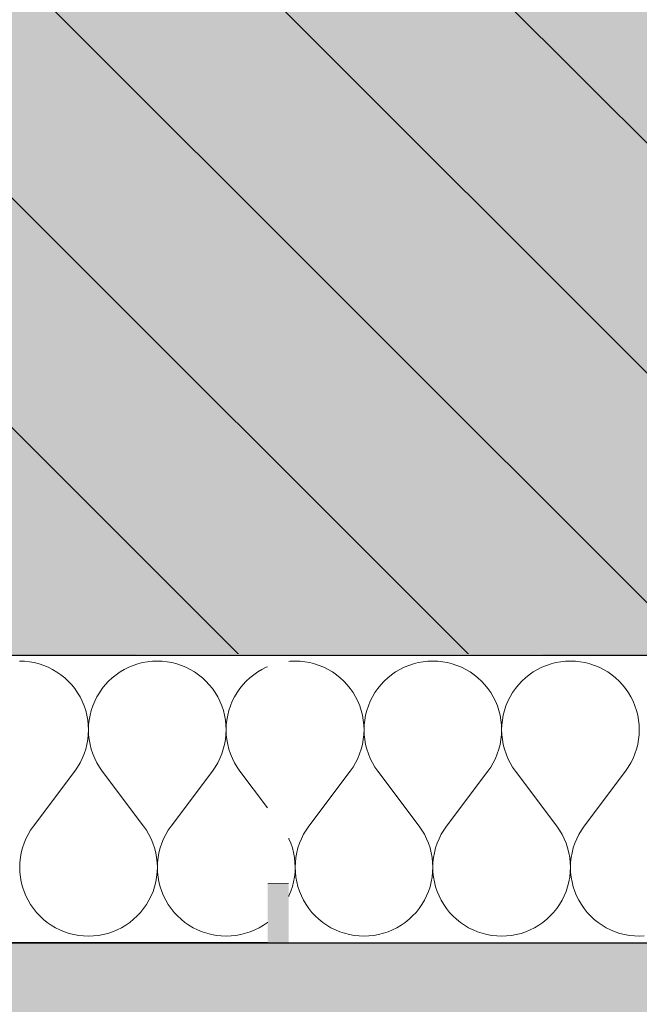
# Model space of a CAD drawing. Header units: millimetres. Extents: x -40276 to 214973, y -147941 to 35228.
# Tile 139 of 256: x -10210 to -9867, y 157 to 703. Entities that reach past the tile are written whole.
import ezdxf

# ---------------------------------------------------------------- set-up
doc = ezdxf.new("R2010")
doc.units = ezdxf.units.MM
doc.header["$MEASUREMENT"] = 0
doc.linetypes.add('Wipeout_Contour', pattern=[1000, 0, -1000])
for name, color, linetype in [('1._POHLED ZÁPADNÍ_2_0_plochy', 7, 'Continuous'), ('1._POHLED ZÁPADNÍ_2_2D prvky - obecné', 7, 'Continuous'), ('1._POHLED ZÁPADNÍ_2_akustické prvky', 7, 'Continuous'), ('1._POHLED ZÁPADNÍ_2_Nové_Výplně – Řezové', 7, 'Continuous'), ('1._POHLED ZÁPADNÍ_2_Výplně – Řezové', 7, 'Continuous')]:
    doc.layers.add(name, color=color, linetype=linetype)

# ---------------------------------------------------------------- blocks, each defined once
blk = doc.blocks.new('*X6', base_point=(-42174.69, -26223.67))
at = {"layer": '1._POHLED ZÁPADNÍ_2_Nové_Výplně – Řezové', "color": 21, "linetype": 'Continuous', "lineweight": 20, "true_color": 0xffaaaa}
for p, q in [((-10206.91, 347.52), (-10209.63, 347.62)), ((-10204.2, 347.23), (-10206.91, 347.52)), ((-10201.53, 346.75), (-10204.2, 347.23)), ((-10198.89, 346.08), (-10201.53, 346.75)), ((-10196.31, 345.22), (-10198.89, 346.08)), ((-10193.79, 344.18), (-10196.31, 345.22)), ((-10191.36, 342.96), (-10193.79, 344.18)), ((-10149.27, 344.19), (-10151.7, 342.97)), ((-10146.75, 345.23), (-10149.27, 344.19)), ((-10144.17, 346.09), (-10146.75, 345.23)), ((-10141.54, 346.77), (-10144.17, 346.09)), ((-10138.86, 347.25), (-10141.54, 346.77)), ((-10136.15, 347.54), (-10138.86, 347.25)), ((-10133.44, 347.64), (-10136.15, 347.54)), ((-10130.72, 347.54), (-10133.44, 347.64)), ((-10128.01, 347.25), (-10130.72, 347.54)), ((-10125.33, 346.77), (-10128.01, 347.25)), ((-10122.7, 346.1), (-10125.33, 346.77)), ((-10120.12, 345.24), (-10122.7, 346.1)), ((-10117.6, 344.2), (-10120.12, 345.24)), ((-10115.17, 342.98), (-10117.6, 344.2)), ((-10073.08, 344.21), (-10075.51, 342.99)), ((-10072.42, 344.49), (-10073.08, 344.21)), ((-10189.02, 341.57), (-10191.36, 342.96)), ((-10186.79, 340.02), (-10189.02, 341.57)), ((-10184.67, 338.31), (-10186.79, 340.02)), ((-10182.68, 336.46), (-10184.67, 338.31)), ((-10158.39, 338.32), (-10160.38, 336.47)), ((-10156.27, 340.03), (-10158.39, 338.32)), ((-10154.04, 341.58), (-10156.27, 340.03)), ((-10151.7, 342.97), (-10154.04, 341.58)), ((-10112.83, 341.59), (-10115.17, 342.98)), ((-10110.6, 340.04), (-10112.83, 341.59)), ((-10108.48, 338.34), (-10110.6, 340.04)), ((-10106.49, 336.48), (-10108.48, 338.34)), ((-10082.2, 338.34), (-10084.19, 336.49)), ((-10080.08, 340.05), (-10082.2, 338.34)), ((-10077.85, 341.61), (-10080.08, 340.05)), ((-10075.51, 342.99), (-10077.85, 341.61)), ((-10180.82, 334.47), (-10182.68, 336.46)), ((-10179.12, 332.35), (-10180.82, 334.47)), ((-10162.23, 334.47), (-10163.94, 332.36)), ((-10160.38, 336.47), (-10162.23, 334.47)), ((-10104.63, 334.49), (-10106.49, 336.48)), ((-10102.93, 332.37), (-10104.63, 334.49)), ((-10086.04, 334.5), (-10087.75, 332.38)), ((-10084.19, 336.49), (-10086.04, 334.5)), ((-10177.57, 330.12), (-10179.12, 332.35)), ((-10176.18, 327.78), (-10177.57, 330.12)), ((-10174.96, 325.34), (-10176.18, 327.78)), ((-10166.87, 327.78), (-10168.09, 325.34)), ((-10165.49, 330.12), (-10166.87, 327.78)), ((-10163.94, 332.36), (-10165.49, 330.12)), ((-10101.37, 330.14), (-10102.93, 332.37)), ((-10099.99, 327.8), (-10101.37, 330.14)), ((-10098.77, 325.37), (-10099.99, 327.8)), ((-10090.68, 327.8), (-10091.9, 325.37)), ((-10089.3, 330.14), (-10090.68, 327.8)), ((-10087.75, 332.38), (-10089.3, 330.14)), ((-10173.92, 322.83), (-10174.96, 325.34)), ((-10173.06, 320.25), (-10173.92, 322.83)), ((-10169.13, 322.83), (-10169.99, 320.25)), ((-10168.09, 325.34), (-10169.13, 322.83)), ((-10097.73, 322.85), (-10098.77, 325.37)), ((-10096.87, 320.27), (-10097.73, 322.85)), ((-10092.94, 322.85), (-10093.8, 320.27)), ((-10091.9, 325.37), (-10092.94, 322.85)), ((-10172.39, 317.61), (-10173.06, 320.25)), ((-10171.91, 314.93), (-10172.39, 317.61)), ((-10170.66, 317.61), (-10171.14, 314.93)), ((-10169.99, 320.25), (-10170.66, 317.61)), ((-10096.2, 317.63), (-10096.87, 320.27)), ((-10095.72, 314.96), (-10096.2, 317.63)), ((-10094.47, 317.63), (-10094.95, 314.96)), ((-10093.8, 320.27), (-10094.47, 317.63)), ((-10171.62, 312.23), (-10171.91, 314.93)), ((-10171.52, 309.51), (-10171.62, 312.23)), ((-10171.43, 312.23), (-10171.52, 309.51)), ((-10171.14, 314.93), (-10171.43, 312.23)), ((-10095.43, 312.25), (-10095.72, 314.96)), ((-10095.33, 309.53), (-10095.43, 312.25)), ((-10095.24, 312.25), (-10095.33, 309.53)), ((-10094.95, 314.96), (-10095.24, 312.25)), ((-10171.91, 304.09), (-10171.62, 306.79)), ((-10171.62, 306.79), (-10171.52, 309.51)), ((-10171.52, 309.51), (-10171.42, 306.79)), ((-10171.42, 306.79), (-10171.13, 304.09)), ((-10095.72, 304.11), (-10095.43, 306.81)), ((-10095.43, 306.81), (-10095.33, 309.53)), ((-10095.33, 309.53), (-10095.23, 306.81)), ((-10095.23, 306.81), (-10094.94, 304.11)), ((-10173.07, 298.77), (-10172.39, 301.41)), ((-10172.39, 301.41), (-10171.91, 304.09)), ((-10171.13, 304.09), (-10170.64, 301.41)), ((-10170.64, 301.41), (-10169.97, 298.77)), ((-10096.88, 298.8), (-10096.2, 301.43)), ((-10096.2, 301.43), (-10095.72, 304.11)), ((-10094.94, 304.11), (-10094.45, 301.43)), ((-10094.45, 301.43), (-10093.78, 298.8)), ((-10174.97, 293.68), (-10173.93, 296.19)), ((-10173.93, 296.19), (-10173.07, 298.77)), ((-10169.97, 298.77), (-10169.1, 296.19)), ((-10169.1, 296.19), (-10168.06, 293.68)), ((-10098.78, 293.7), (-10097.74, 296.22)), ((-10097.74, 296.22), (-10096.88, 298.8)), ((-10093.78, 298.8), (-10092.91, 296.22)), ((-10092.91, 296.22), (-10091.87, 293.7)), ((-10177.58, 288.91), (-10176.19, 291.25)), ((-10176.19, 291.25), (-10174.97, 293.68)), ((-10168.06, 293.68), (-10166.84, 291.25)), ((-10166.84, 291.25), (-10165.45, 288.91)), ((-10101.39, 288.93), (-10100, 291.27)), ((-10100, 291.27), (-10098.78, 293.7)), ((-10091.87, 293.7), (-10090.65, 291.27)), ((-10090.65, 291.27), (-10089.26, 288.94)), ((-10201.98, 256.19), (-10179.13, 286.68)), ((-10179.13, 286.68), (-10177.58, 288.91)), ((-10165.45, 288.91), (-10163.89, 286.68)), ((-10141.03, 256.21), (-10163.89, 286.68)), ((-10125.79, 256.21), (-10102.94, 286.7)), ((-10102.94, 286.7), (-10101.39, 288.93)), ((-10089.26, 288.94), (-10087.7, 286.7)), ((-10072.39, 266.3), (-10087.7, 286.7)), ((-10204.92, 251.62), (-10206.14, 249.19)), ((-10203.53, 253.96), (-10204.92, 251.62)), ((-10201.98, 256.19), (-10203.53, 253.96)), ((-10139.47, 253.98), (-10141.03, 256.21)), ((-10138.08, 251.64), (-10139.47, 253.98)), ((-10136.86, 249.21), (-10138.08, 251.64)), ((-10128.73, 251.64), (-10129.95, 249.21)), ((-10127.34, 253.98), (-10128.73, 251.64)), ((-10125.79, 256.21), (-10127.34, 253.98)), ((-10207.18, 246.67), (-10208.04, 244.09)), ((-10206.14, 249.19), (-10207.18, 246.67)), ((-10135.82, 246.7), (-10136.86, 249.21)), ((-10134.96, 244.12), (-10135.82, 246.7)), ((-10130.99, 246.7), (-10131.85, 244.12)), ((-10129.95, 249.21), (-10130.99, 246.7)), ((-10208.72, 241.46), (-10209.2, 238.78)), ((-10208.04, 244.09), (-10208.72, 241.46)), ((-10134.28, 241.48), (-10134.96, 244.12)), ((-10133.8, 238.8), (-10134.28, 241.48)), ((-10132.53, 241.48), (-10133.01, 238.8)), ((-10131.85, 244.12), (-10132.53, 241.48)), ((-10209.49, 236.08), (-10209.59, 233.36)), ((-10209.2, 238.78), (-10209.49, 236.08)), ((-10133.5, 236.1), (-10133.8, 238.8)), ((-10133.4, 233.38), (-10133.5, 236.1)), ((-10133.3, 236.1), (-10133.4, 233.38)), ((-10133.01, 238.8), (-10133.3, 236.1)), ((-10209.59, 233.36), (-10209.5, 230.64)), ((-10209.5, 230.64), (-10209.21, 227.93)), ((-10133.79, 227.96), (-10133.5, 230.66)), ((-10133.5, 230.66), (-10133.4, 233.38)), ((-10133.4, 233.38), (-10133.31, 230.66)), ((-10133.31, 230.66), (-10133.02, 227.96)), ((-10209.21, 227.93), (-10208.72, 225.26)), ((-10208.72, 225.26), (-10208.05, 222.62)), ((-10134.94, 222.64), (-10134.27, 225.28)), ((-10134.27, 225.28), (-10133.79, 227.96)), ((-10133.02, 227.96), (-10132.53, 225.28)), ((-10132.53, 225.28), (-10131.86, 222.64)), ((-10208.05, 222.62), (-10207.19, 220.04)), ((-10207.19, 220.04), (-10206.15, 217.52)), ((-10136.83, 217.55), (-10135.79, 220.06)), ((-10135.79, 220.06), (-10134.94, 222.64)), ((-10131.86, 222.64), (-10131, 220.06)), ((-10131, 220.06), (-10129.96, 217.55)), ((-10206.15, 217.52), (-10204.94, 215.09)), ((-10204.94, 215.09), (-10203.55, 212.75)), ((-10203.55, 212.75), (-10202, 210.52)), ((-10140.99, 210.54), (-10139.44, 212.77)), ((-10139.44, 212.77), (-10138.05, 215.11)), ((-10138.05, 215.11), (-10136.83, 217.55)), ((-10129.96, 217.55), (-10128.75, 215.11)), ((-10128.75, 215.11), (-10127.36, 212.77)), ((-10127.36, 212.77), (-10125.81, 210.54)), ((-10202, 210.52), (-10200.29, 208.4)), ((-10200.29, 208.4), (-10198.44, 206.41)), ((-10144.54, 206.42), (-10142.69, 208.42)), ((-10142.69, 208.42), (-10140.99, 210.54)), ((-10125.81, 210.54), (-10124.1, 208.42)), ((-10124.1, 208.42), (-10122.25, 206.43)), ((-10198.44, 206.41), (-10196.44, 204.55)), ((-10196.44, 204.55), (-10194.33, 202.85)), ((-10194.33, 202.85), (-10192.09, 201.3)), ((-10150.88, 201.31), (-10148.65, 202.86)), ((-10148.65, 202.86), (-10146.53, 204.57)), ((-10146.53, 204.57), (-10144.54, 206.42)), ((-10122.25, 206.43), (-10120.25, 204.58)), ((-10120.25, 204.58), (-10118.14, 202.87)), ((-10118.14, 202.87), (-10115.9, 201.32)), ((-10074.69, 201.33), (-10072.46, 202.88)), ((-10072.46, 202.88), (-10072.38, 202.95)), ((-10192.09, 201.3), (-10189.75, 199.91)), ((-10189.75, 199.91), (-10187.32, 198.69)), ((-10187.32, 198.69), (-10184.81, 197.65)), ((-10184.81, 197.65), (-10182.22, 196.79)), ((-10182.22, 196.79), (-10179.59, 196.12)), ((-10163.39, 196.12), (-10160.75, 196.8)), ((-10160.75, 196.8), (-10158.17, 197.66)), ((-10158.17, 197.66), (-10155.66, 198.7)), ((-10155.66, 198.7), (-10153.22, 199.92)), ((-10153.22, 199.92), (-10150.88, 201.31)), ((-10115.9, 201.32), (-10113.56, 199.93)), ((-10113.56, 199.93), (-10111.13, 198.71)), ((-10111.13, 198.71), (-10108.61, 197.67)), ((-10108.61, 197.67), (-10106.03, 196.81)), ((-10106.03, 196.81), (-10103.4, 196.14)), ((-10087.2, 196.15), (-10084.56, 196.82)), ((-10084.56, 196.82), (-10081.98, 197.68)), ((-10081.98, 197.68), (-10079.47, 198.72)), ((-10079.47, 198.72), (-10077.03, 199.94)), ((-10077.03, 199.94), (-10074.69, 201.33)), ((-10179.59, 196.12), (-10176.91, 195.64)), ((-10176.91, 195.64), (-10174.21, 195.35)), ((-10174.21, 195.35), (-10171.49, 195.25)), ((-10171.49, 195.25), (-10168.77, 195.35)), ((-10168.77, 195.35), (-10166.06, 195.64)), ((-10166.06, 195.64), (-10163.39, 196.12)), ((-10103.4, 196.14), (-10100.72, 195.66)), ((-10100.72, 195.66), (-10098.01, 195.37)), ((-10098.01, 195.37), (-10095.3, 195.27)), ((-10095.3, 195.27), (-10092.58, 195.37)), ((-10092.58, 195.37), (-10089.87, 195.66)), ((-10089.87, 195.66), (-10087.2, 196.15))]:
    blk.add_line(p, q, dxfattribs=at)
blk = doc.blocks.new('*X8', base_point=(-42174.69, -26223.67))
at = {"layer": '1._POHLED ZÁPADNÍ_2_Nové_Výplně – Řezové', "color": 21, "linetype": 'Continuous', "lineweight": 20, "true_color": 0xffaaaa}
for p, q in [((-10059.81, 347.56), (-10060.68, 347.47)), ((-10057.09, 347.66), (-10059.81, 347.56)), ((-10054.37, 347.56), (-10057.09, 347.66)), ((-10051.67, 347.27), (-10054.37, 347.56)), ((-10048.99, 346.79), (-10051.67, 347.27)), ((-10046.35, 346.11), (-10048.99, 346.79)), ((-10043.77, 345.25), (-10046.35, 346.11)), ((-10041.26, 344.21), (-10043.77, 345.25)), ((-10038.83, 342.99), (-10041.26, 344.21)), ((-9996.73, 344.2), (-9999.16, 342.99)), ((-9994.22, 345.25), (-9996.73, 344.2)), ((-9991.64, 346.1), (-9994.22, 345.25)), ((-9989, 346.78), (-9991.64, 346.1)), ((-9986.32, 347.26), (-9989, 346.78)), ((-9983.62, 347.55), (-9986.32, 347.26)), ((-9980.9, 347.65), (-9983.62, 347.55)), ((-9978.18, 347.55), (-9980.9, 347.65)), ((-9975.48, 347.26), (-9978.18, 347.55)), ((-9972.8, 346.77), (-9975.48, 347.26)), ((-9970.16, 346.1), (-9972.8, 346.77)), ((-9967.58, 345.24), (-9970.16, 346.1)), ((-9965.07, 344.2), (-9967.58, 345.24)), ((-9962.64, 342.98), (-9965.07, 344.2)), ((-9920.54, 344.19), (-9922.97, 342.97)), ((-9918.03, 345.23), (-9920.54, 344.19)), ((-9915.45, 346.09), (-9918.03, 345.23)), ((-9912.81, 346.77), (-9915.45, 346.09)), ((-9910.13, 347.25), (-9912.81, 346.77)), ((-9907.43, 347.54), (-9910.13, 347.25)), ((-9904.71, 347.64), (-9907.43, 347.54)), ((-9901.99, 347.54), (-9904.71, 347.64)), ((-9899.28, 347.25), (-9901.99, 347.54)), ((-9896.61, 346.76), (-9899.28, 347.25)), ((-9893.97, 346.09), (-9896.61, 346.76)), ((-9891.39, 345.23), (-9893.97, 346.09)), ((-9888.88, 344.19), (-9891.39, 345.23)), ((-9886.45, 342.97), (-9888.88, 344.19)), ((-10036.49, 341.6), (-10038.83, 342.99)), ((-10034.25, 340.05), (-10036.49, 341.6)), ((-10032.14, 338.34), (-10034.25, 340.05)), ((-10030.15, 336.49), (-10032.14, 338.34)), ((-10005.86, 338.34), (-10007.85, 336.48)), ((-10003.74, 340.05), (-10005.86, 338.34)), ((-10001.5, 341.6), (-10003.74, 340.05)), ((-9999.16, 342.99), (-10001.5, 341.6)), ((-9960.3, 341.59), (-9962.64, 342.98)), ((-9958.06, 340.04), (-9960.3, 341.59)), ((-9955.95, 338.33), (-9958.06, 340.04)), ((-9953.95, 336.48), (-9955.95, 338.33)), ((-9929.67, 338.33), (-9931.66, 336.47)), ((-9927.55, 340.03), (-9929.67, 338.33)), ((-9925.31, 341.59), (-9927.55, 340.03)), ((-9922.97, 342.97), (-9925.31, 341.59)), ((-9884.11, 341.58), (-9886.45, 342.97)), ((-9881.87, 340.03), (-9884.11, 341.58)), ((-9879.75, 338.32), (-9881.87, 340.03)), ((-9877.76, 336.46), (-9879.75, 338.32)), ((-10028.29, 334.5), (-10030.15, 336.49)), ((-10026.59, 332.38), (-10028.29, 334.5)), ((-10009.7, 334.49), (-10011.41, 332.37)), ((-10007.85, 336.48), (-10009.7, 334.49)), ((-9952.1, 334.48), (-9953.95, 336.48)), ((-9950.4, 332.37), (-9952.1, 334.48)), ((-9933.51, 334.48), (-9935.22, 332.36)), ((-9931.66, 336.47), (-9933.51, 334.48)), ((-9875.91, 334.47), (-9877.76, 336.46)), ((-9874.21, 332.35), (-9875.91, 334.47)), ((-10025.04, 330.14), (-10026.59, 332.38)), ((-10023.65, 327.8), (-10025.04, 330.14)), ((-10022.43, 325.37), (-10023.65, 327.8)), ((-10014.35, 327.8), (-10015.56, 325.37)), ((-10012.96, 330.14), (-10014.35, 327.8)), ((-10011.41, 332.37), (-10012.96, 330.14)), ((-9948.85, 330.13), (-9950.4, 332.37)), ((-9947.46, 327.79), (-9948.85, 330.13)), ((-9946.24, 325.36), (-9947.46, 327.79)), ((-9938.16, 327.79), (-9939.37, 325.35)), ((-9936.77, 330.13), (-9938.16, 327.79)), ((-9935.22, 332.36), (-9936.77, 330.13)), ((-9872.66, 330.12), (-9874.21, 332.35)), ((-9871.27, 327.78), (-9872.66, 330.12)), ((-9870.05, 325.34), (-9871.27, 327.78)), ((-10021.39, 322.85), (-10022.43, 325.37)), ((-10020.54, 320.27), (-10021.39, 322.85)), ((-10016.6, 322.85), (-10017.46, 320.27)), ((-10015.56, 325.37), (-10016.6, 322.85)), ((-9945.2, 322.84), (-9946.24, 325.36)), ((-9944.35, 320.26), (-9945.2, 322.84)), ((-9940.41, 322.84), (-9941.27, 320.26)), ((-9939.37, 325.35), (-9940.41, 322.84)), ((-9869.01, 322.83), (-9870.05, 325.34)), ((-9868.16, 320.25), (-9869.01, 322.83)), ((-10019.87, 317.63), (-10020.54, 320.27)), ((-10019.38, 314.96), (-10019.87, 317.63)), ((-10018.13, 317.63), (-10018.61, 314.96)), ((-10017.46, 320.27), (-10018.13, 317.63)), ((-9943.67, 317.62), (-9944.35, 320.26)), ((-9943.19, 314.95), (-9943.67, 317.62)), ((-9941.94, 317.62), (-9942.42, 314.95)), ((-9941.27, 320.26), (-9941.94, 317.62)), ((-9867.48, 317.61), (-9868.16, 320.25)), ((-9867, 314.93), (-9867.48, 317.61)), ((-10019.1, 312.25), (-10019.38, 314.96)), ((-10019, 309.53), (-10019.1, 312.25)), ((-10018.9, 312.25), (-10019, 309.53)), ((-10018.61, 314.96), (-10018.9, 312.25)), ((-9942.9, 312.24), (-9943.19, 314.95)), ((-9942.81, 309.52), (-9942.9, 312.24)), ((-9942.71, 312.24), (-9942.81, 309.52)), ((-9942.42, 314.95), (-9942.71, 312.24)), ((-9866.71, 312.23), (-9867, 314.93)), ((-9866.62, 309.51), (-9866.71, 312.23)), ((-10019.39, 304.11), (-10019.1, 306.81)), ((-10019.1, 306.81), (-10019, 309.53)), ((-10019, 309.53), (-10018.9, 306.81)), ((-10018.9, 306.81), (-10018.61, 304.11)), ((-9943.2, 304.1), (-9942.91, 306.8)), ((-9942.91, 306.8), (-9942.81, 309.52)), ((-9942.81, 309.52), (-9942.71, 306.8)), ((-9942.71, 306.8), (-9942.42, 304.1)), ((-9867.01, 304.09), (-9866.72, 306.79)), ((-9866.72, 306.79), (-9866.62, 309.51)), ((-10020.55, 298.8), (-10019.88, 301.43)), ((-10019.88, 301.43), (-10019.39, 304.11)), ((-10018.61, 304.11), (-10018.12, 301.43)), ((-10018.12, 301.43), (-10017.45, 298.8)), ((-9944.36, 298.79), (-9943.69, 301.42)), ((-9943.69, 301.42), (-9943.2, 304.1)), ((-9942.42, 304.1), (-9941.93, 301.42)), ((-9941.93, 301.42), (-9941.26, 298.79)), ((-9868.17, 298.77), (-9867.5, 301.41)), ((-9867.5, 301.41), (-9867.01, 304.09)), ((-10022.46, 293.7), (-10021.41, 296.22)), ((-10021.41, 296.22), (-10020.55, 298.8)), ((-10017.45, 298.8), (-10016.59, 296.22)), ((-10016.59, 296.22), (-10015.55, 293.7)), ((-9946.27, 293.69), (-9945.22, 296.21)), ((-9945.22, 296.21), (-9944.36, 298.79)), ((-9941.26, 298.79), (-9940.4, 296.2)), ((-9940.4, 296.2), (-9939.36, 293.69)), ((-9870.08, 293.68), (-9869.03, 296.19)), ((-9869.03, 296.19), (-9868.17, 298.77)), ((-10025.07, 288.93), (-10023.68, 291.27)), ((-10023.68, 291.27), (-10022.46, 293.7)), ((-10015.55, 293.7), (-10014.33, 291.27)), ((-10014.33, 291.27), (-10012.94, 288.93)), ((-9948.88, 288.92), (-9947.49, 291.26)), ((-9947.49, 291.26), (-9946.27, 293.69)), ((-9939.36, 293.69), (-9938.14, 291.26)), ((-9938.14, 291.26), (-9936.75, 288.92)), ((-9872.69, 288.91), (-9871.3, 291.25)), ((-9871.3, 291.25), (-9870.08, 293.68)), ((-10049.48, 256.23), (-10026.62, 286.7)), ((-10026.62, 286.7), (-10025.07, 288.93)), ((-10012.94, 288.93), (-10011.38, 286.7)), ((-9988.53, 256.22), (-10011.38, 286.7)), ((-9973.29, 256.22), (-9950.43, 286.69)), ((-9950.43, 286.69), (-9948.88, 288.92)), ((-9936.75, 288.92), (-9935.19, 286.69)), ((-9912.34, 256.21), (-9935.19, 286.69)), ((-9897.1, 256.21), (-9874.24, 286.68)), ((-9874.24, 286.68), (-9872.69, 288.91)), ((-10052.43, 251.66), (-10053.65, 249.23)), ((-10051.04, 254), (-10052.43, 251.66)), ((-10049.48, 256.23), (-10051.04, 254)), ((-9986.98, 253.99), (-9988.53, 256.22)), ((-9985.59, 251.65), (-9986.98, 253.99)), ((-9984.37, 249.22), (-9985.59, 251.65)), ((-9976.24, 251.65), (-9977.46, 249.21)), ((-9974.85, 253.98), (-9976.24, 251.65)), ((-9973.29, 256.22), (-9974.85, 253.98)), ((-9910.79, 253.97), (-9912.34, 256.21)), ((-9909.4, 251.64), (-9910.79, 253.97)), ((-9908.18, 249.2), (-9909.4, 251.64)), ((-9900.05, 251.63), (-9901.27, 249.2)), ((-9898.66, 253.97), (-9900.05, 251.63)), ((-9897.1, 256.21), (-9898.66, 253.97)), ((-10060.56, 249.23), (-10060.7, 249.51)), ((-10059.52, 246.71), (-10060.56, 249.23)), ((-10058.66, 244.13), (-10059.52, 246.71)), ((-10054.69, 246.71), (-10055.55, 244.13)), ((-10053.65, 249.23), (-10054.69, 246.71)), ((-9983.33, 246.7), (-9984.37, 249.22)), ((-9982.47, 244.12), (-9983.33, 246.7)), ((-9978.5, 246.7), (-9979.36, 244.12)), ((-9977.46, 249.21), (-9978.5, 246.7)), ((-9907.14, 246.69), (-9908.18, 249.2)), ((-9906.28, 244.11), (-9907.14, 246.69)), ((-9902.31, 246.69), (-9903.17, 244.11)), ((-9901.27, 249.2), (-9902.31, 246.69)), ((-10057.98, 241.5), (-10058.66, 244.13)), ((-10057.5, 238.82), (-10057.98, 241.5)), ((-10056.23, 241.5), (-10056.71, 238.82)), ((-10055.55, 244.13), (-10056.23, 241.5)), ((-9981.79, 241.49), (-9982.47, 244.12)), ((-9981.31, 238.81), (-9981.79, 241.49)), ((-9980.04, 241.49), (-9980.52, 238.81)), ((-9979.36, 244.12), (-9980.04, 241.49)), ((-9905.6, 241.47), (-9906.28, 244.11)), ((-9905.12, 238.8), (-9905.6, 241.47)), ((-9903.85, 241.47), (-9904.33, 238.8)), ((-9903.17, 244.11), (-9903.85, 241.47)), ((-10057.21, 236.12), (-10057.5, 238.82)), ((-10057.11, 233.4), (-10057.21, 236.12)), ((-10057.01, 236.12), (-10057.11, 233.4)), ((-10056.71, 238.82), (-10057.01, 236.12)), ((-9981.02, 236.1), (-9981.31, 238.81)), ((-9980.92, 233.39), (-9981.02, 236.1)), ((-9980.82, 236.1), (-9980.92, 233.39)), ((-9980.52, 238.81), (-9980.82, 236.1)), ((-9904.82, 236.09), (-9905.12, 238.8)), ((-9904.73, 233.37), (-9904.82, 236.09)), ((-9904.63, 236.09), (-9904.73, 233.37)), ((-9904.33, 238.8), (-9904.63, 236.09)), ((-10057.49, 227.97), (-10057.2, 230.68)), ((-10057.2, 230.68), (-10057.11, 233.4)), ((-10057.11, 233.4), (-10057.01, 230.68)), ((-10057.01, 230.68), (-10056.72, 227.97)), ((-9981.3, 227.96), (-9981.01, 230.67)), ((-9981.01, 230.67), (-9980.92, 233.39)), ((-9980.92, 233.39), (-9980.82, 230.67)), ((-9980.82, 230.67), (-9980.53, 227.96)), ((-9905.11, 227.95), (-9904.82, 230.66)), ((-9904.82, 230.66), (-9904.73, 233.37)), ((-9904.73, 233.37), (-9904.63, 230.66)), ((-9904.63, 230.66), (-9904.34, 227.95)), ((-10058.65, 222.66), (-10057.97, 225.3)), ((-10057.97, 225.3), (-10057.49, 227.97)), ((-10056.72, 227.97), (-10056.24, 225.3)), ((-10056.24, 225.3), (-10055.57, 222.66)), ((-9982.46, 222.65), (-9981.78, 225.28)), ((-9981.78, 225.28), (-9981.3, 227.96)), ((-9980.53, 227.96), (-9980.05, 225.28)), ((-9980.05, 225.28), (-9979.38, 222.65)), ((-9906.27, 222.64), (-9905.59, 225.27)), ((-9905.59, 225.27), (-9905.11, 227.95)), ((-9904.34, 227.95), (-9903.86, 225.27)), ((-9903.86, 225.27), (-9903.19, 222.64)), ((-10060.54, 217.56), (-10059.5, 220.08)), ((-10059.5, 220.08), (-10058.65, 222.66)), ((-10055.57, 222.66), (-10054.71, 220.08)), ((-10054.71, 220.08), (-10053.67, 217.56)), ((-9984.35, 217.55), (-9983.31, 220.07)), ((-9983.31, 220.07), (-9982.46, 222.65)), ((-9979.38, 222.65), (-9978.52, 220.07)), ((-9978.52, 220.07), (-9977.48, 217.55)), ((-9908.16, 217.54), (-9907.12, 220.05)), ((-9907.12, 220.05), (-9906.27, 222.64)), ((-9903.19, 222.64), (-9902.33, 220.05)), ((-9902.33, 220.05), (-9901.29, 217.54)), ((-10060.7, 217.24), (-10060.54, 217.56)), ((-10053.67, 217.56), (-10052.46, 215.13)), ((-10052.46, 215.13), (-10051.07, 212.79)), ((-10051.07, 212.79), (-10049.52, 210.55)), ((-9988.51, 210.54), (-9986.96, 212.78)), ((-9986.96, 212.78), (-9985.57, 215.12)), ((-9985.57, 215.12), (-9984.35, 217.55)), ((-9977.48, 217.55), (-9976.27, 215.12)), ((-9976.27, 215.12), (-9974.88, 212.78)), ((-9974.88, 212.78), (-9973.33, 210.54)), ((-9912.32, 210.53), (-9910.77, 212.77)), ((-9910.77, 212.77), (-9909.38, 215.11)), ((-9909.38, 215.11), (-9908.16, 217.54)), ((-9901.29, 217.54), (-9900.08, 215.11)), ((-9900.08, 215.11), (-9898.69, 212.77)), ((-9898.69, 212.77), (-9897.14, 210.53)), ((-10049.52, 210.55), (-10047.81, 208.43)), ((-10047.81, 208.43), (-10045.96, 206.44)), ((-9992.07, 206.43), (-9990.22, 208.43)), ((-9990.22, 208.43), (-9988.51, 210.54)), ((-9973.33, 210.54), (-9971.62, 208.42)), ((-9971.62, 208.42), (-9969.77, 206.43)), ((-9915.88, 206.42), (-9914.03, 208.41)), ((-9914.03, 208.41), (-9912.32, 210.53)), ((-9897.14, 210.53), (-9895.43, 208.41)), ((-9895.43, 208.41), (-9893.58, 206.42)), ((-10045.96, 206.44), (-10043.97, 204.59)), ((-10043.97, 204.59), (-10041.85, 202.88)), ((-10041.85, 202.88), (-10039.62, 201.33)), ((-9998.41, 201.32), (-9996.18, 202.87)), ((-9996.18, 202.87), (-9994.06, 204.58)), ((-9994.06, 204.58), (-9992.07, 206.43)), ((-9969.77, 206.43), (-9967.78, 204.58)), ((-9967.78, 204.58), (-9965.66, 202.87)), ((-9965.66, 202.87), (-9963.43, 201.32)), ((-9922.22, 201.31), (-9919.99, 202.86)), ((-9919.99, 202.86), (-9917.87, 204.57)), ((-9917.87, 204.57), (-9915.88, 206.42)), ((-9893.58, 206.42), (-9891.59, 204.56)), ((-9891.59, 204.56), (-9889.47, 202.86)), ((-9889.47, 202.86), (-9887.24, 201.3)), ((-10039.62, 201.33), (-10037.28, 199.94)), ((-10037.28, 199.94), (-10034.85, 198.72)), ((-10034.85, 198.72), (-10032.34, 197.68)), ((-10032.34, 197.68), (-10029.75, 196.82)), ((-10029.75, 196.82), (-10027.12, 196.14)), ((-10010.92, 196.14), (-10008.28, 196.81)), ((-10008.28, 196.81), (-10005.7, 197.67)), ((-10005.7, 197.67), (-10003.19, 198.71)), ((-10003.19, 198.71), (-10000.75, 199.93)), ((-10000.75, 199.93), (-9998.41, 201.32)), ((-9963.43, 201.32), (-9961.09, 199.93)), ((-9961.09, 199.93), (-9958.66, 198.71)), ((-9958.66, 198.71), (-9956.15, 197.67)), ((-9956.15, 197.67), (-9953.56, 196.81)), ((-9953.56, 196.81), (-9950.93, 196.13)), ((-9934.73, 196.13), (-9932.09, 196.8)), ((-9932.09, 196.8), (-9929.51, 197.66)), ((-9929.51, 197.66), (-9927, 198.7)), ((-9927, 198.7), (-9924.56, 199.92)), ((-9924.56, 199.92), (-9922.22, 201.31)), ((-9887.24, 201.3), (-9884.9, 199.91)), ((-9884.9, 199.91), (-9882.47, 198.7)), ((-9882.47, 198.7), (-9879.95, 197.65)), ((-9879.95, 197.65), (-9877.37, 196.79)), ((-9877.37, 196.79), (-9874.74, 196.12)), ((-10027.12, 196.14), (-10024.44, 195.66)), ((-10024.44, 195.66), (-10021.74, 195.37)), ((-10021.74, 195.37), (-10019.02, 195.27)), ((-10019.02, 195.27), (-10016.3, 195.37)), ((-10016.3, 195.37), (-10013.59, 195.66)), ((-10013.59, 195.66), (-10010.92, 196.14)), ((-9950.93, 196.13), (-9948.25, 195.65)), ((-9948.25, 195.65), (-9945.55, 195.36)), ((-9945.55, 195.36), (-9942.83, 195.26)), ((-9942.83, 195.26), (-9940.11, 195.36)), ((-9940.11, 195.36), (-9937.4, 195.65)), ((-9937.4, 195.65), (-9934.73, 196.13)), ((-9874.74, 196.12), (-9872.06, 195.64)), ((-9872.06, 195.64), (-9869.36, 195.35)), ((-9869.36, 195.35), (-9866.64, 195.25)), ((-9866.64, 195.25), (-9863.92, 195.35))]:
    blk.add_line(p, q, dxfattribs=at)

msp = doc.modelspace()

# ---------------------------------------------------------------- hatches: boundary and pattern name
at = {"layer": '1._POHLED ZÁPADNÍ_2_0_plochy', "linetype": 'Continuous', "lineweight": 0, "true_color": 0x725616}
msp.add_hatch(color=46, dxfattribs=at).paths.add_polyline_path([(-40276.11, 380.05), (-40276.11, -1043.68), (-26430.13, -1753.82), (-207.83, -1407.24, 0.378179), (2221.6, 744.43), (1454.58, 22244.44), (546.81, 28172.03), (-1346.6, 35227.52), (-3442.11, 35227.52), (-1029.19, 25664.88), (-238.38, 17796.01), (-239.22, 14109.25), (861.41, 14093.65), (783.04, 8563.06), (-240.47, 8577.57), (-242.36, 270.44), (-4572.17, 250.22), (-4572.63, 350.63), (-5872.68, 344.56), (-5872.22, 244.16), (-7761.04, 235.34), (-7759.92, 351.1), (-8809.82, 361.27), (-8811.09, 230.44), (-11400.33, 218.35), (-11400.37, 351.08), (-12450.37, 350.77), (-12450.33, 213.45), (-13471.16, 208.68), (-13473.3, 368.51), (-14863.29, 349.89), (-14861.31, 202.19), (-20482.16, 175.95), (-20484.75, 349.86), (-26651.76, 257.8), (-26680.1, 83.42), (-26744.58, -483.48), (-39549.98, 311.19)])
at = {"layer": '1._POHLED ZÁPADNÍ_2_0_plochy', "linetype": 'Continuous', "lineweight": 20, "true_color": 0xffaaaa}
h = msp.add_hatch(dxfattribs=at)
h.set_pattern_fill('Izolační_tvárnice_0002', color=21, style=0, pattern_type=2)
h.set_pattern_definition([(315, (-10360.18, 9405.31), (63.6396, 63.6396), [])])
h.paths.add_polyline_path([(-10906.33, 18690.21), (-10970.68, 9084.15), (-20311.44, 10009.93), (-20479.41, 269.75), (-242.33, 419.76), (-238.38, 17796.01)])
at = {"layer": '1._POHLED ZÁPADNÍ_2_Výplně – Řezové', "linetype": 'Continuous', "lineweight": 13}
for points in [[(-10060.55, 1201.47), (-10060.68, 351.47), (-8811.44, 351.28), (-8811.31, 1201.28)], [(-10060.88, 1011.47), (-11400.75, 1011.08), (-11400.71, 851.08), (-11400.56, 351.08), (-10060.68, 351.47)]]:
    msp.add_hatch(color=254, dxfattribs=at).paths.add_polyline_path(points)

# ---------------------------------------------------------------- linework, layer by layer
at = {"layer": '1._POHLED ZÁPADNÍ_2_0_plochy', "color": 7, "linetype": 'Continuous', "lineweight": 13, "flags": 128}
msp.add_lwpolyline([(-1029.19, 25664.88), (-238.38, 17796.01), (-239.22, 14109.25), (861.41, 14093.65), (783.04, 8563.06), (-240.47, 8577.57), (-242.36, 270.44), (-4572.17, 250.22), (-4572.63, 350.63), (-5872.68, 344.56), (-5872.22, 244.16), (-7761.04, 235.34), (-7759.92, 351.1), (-8809.82, 361.27), (-8811.09, 230.44), (-11400.33, 218.35)], dxfattribs=at)

# ---------------------------------------------------------------- next in the draw order: wipeouts: each hides what was drawn before it
at = {"color": 254, "linetype": 'Wipeout_Contour', "lineweight": 0, "ltscale": 42960.439837}
msp.add_wipeout([(-10072.42, 351.47), (-11400.37, 351.08), (-11400.32, 191.08), (-10072.37, 191.47)], dxfattribs=at).dxf.layer = '1._POHLED ZÁPADNÍ_2_Nové_Výplně – Řezové'
at = {"color": 254, "linetype": 'Wipeout_Contour', "lineweight": 0, "ltscale": 37761.338548}
msp.add_wipeout([(-10060.71, 191.47), (-8811.47, 191.28), (-8811.44, 351.28), (-10060.68, 351.47)], dxfattribs=at).dxf.layer = '1._POHLED ZÁPADNÍ_2_Nové_Výplně – Řezové'

# ---------------------------------------------------------------- next in the draw order: linework, layer by layer
at = {"layer": '1._POHLED ZÁPADNÍ_2_2D prvky - obecné', "color": 7, "linetype": 'Continuous', "lineweight": 25}
msp.add_line((-11400.37, 351.08), (-8811.44, 350.68), dxfattribs=at)
at = {"layer": '1._POHLED ZÁPADNÍ_2_akustické prvky', "color": 1, "linetype": 'Continuous', "lineweight": 35}
msp.add_line((-8811.47, 191.28), (-11400.32, 191.67), dxfattribs=at)

# ---------------------------------------------------------------- next in the draw order: block references
at = {"layer": '1._POHLED ZÁPADNÍ_2_0_plochy', "color": 9, "linetype": 'Continuous', "lineweight": 13}
for name in ['*X6', '*X8']:
    msp.add_blockref(name, (-42174.69, -26223.67), dxfattribs=at)

doc.saveas('drawing.dxf')
